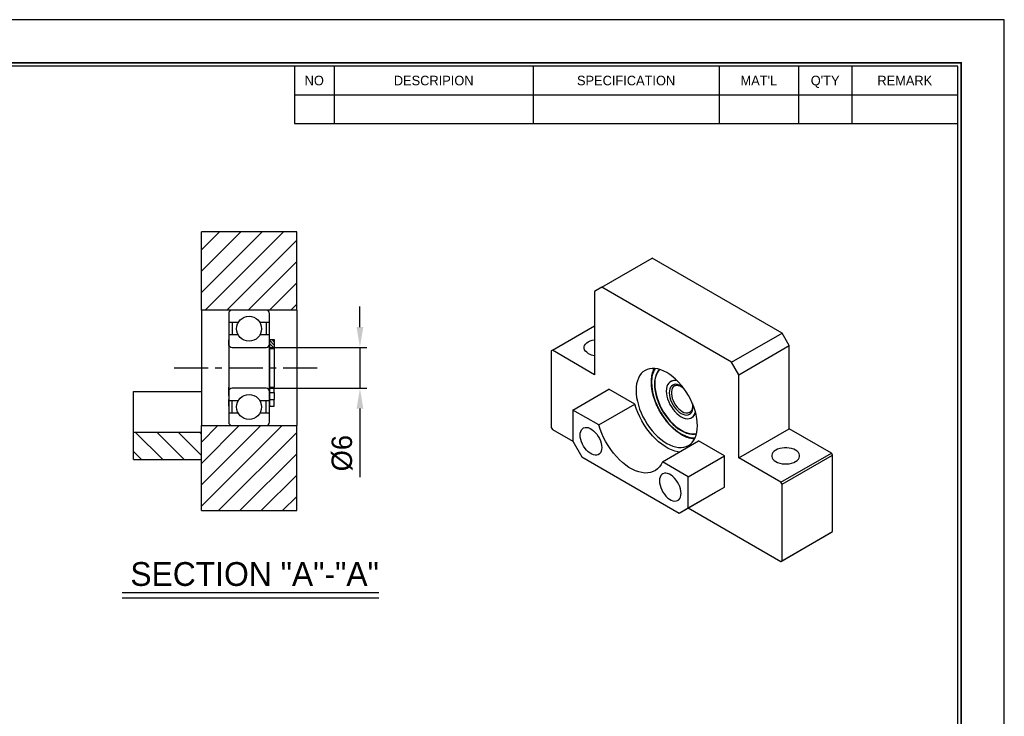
# Model space of a CAD drawing. Header units: millimetres. Extents: x 1162 to 1452, y 862 to 1067.
# Tile 3 of 3: x 1307 to 1452, y 965 to 1067. Entities that reach past the tile are written whole.
import ezdxf
from ezdxf.enums import TextEntityAlignment as Align

# ---------------------------------------------------------------- set-up
doc = ezdxf.new("R2010")
doc.units = ezdxf.units.MM
doc.linetypes.add('CENTER', pattern=[2, 1.25, -0.25, 0.25, -0.25])
for name, color, linetype in [('S1', 1, 'CENTER'), ('Z5', 7, 'Continuous'), ('Z7', 7, 'Continuous')]:
    doc.layers.add(name, color=color, linetype=linetype)
doc.dimstyles.new('S3', dxfattribs={"dimtxt": 3, "dimasz": 3, "dimexe": 1, "dimexo": 0.5, "dimgap": 1, "dimtad": 1, "dimdec": 3, "dimzin": 11, "dimdsep": 46, "dimtxsty": 'Standard', "dimcen": 0, "dimclrd": 5, "dimclre": 5, "dimclrt": 3, "dimadec": 0, "dimazin": 0, "dimtp": 4e-09, "dimtfac": 0.7, "dimtdec": 3, "dimtmove": 0, "dimatfit": 3, "dimfxl": 1.25, "dimtolj": 1, "dimtzin": 11, "dimarcsym": 0})

# ---------------------------------------------------------------- blocks, each defined once
blk = doc.blocks.new('*D59')
at = {"color": 5, "lineweight": -2, "ltscale": 4}
for p, q in [((1357.49, 1022.14), (1357.49, 1025.14)), ((1344.19, 1019.14), (1358.49, 1019.14)), ((1357.49, 1019.14), (1357.49, 1013.14)), ((1344.19, 1013.14), (1358.49, 1013.14)), ((1357.49, 1010.14), (1357.49, 1000.04))]:
    blk.add_line(p, q, dxfattribs=at)
at = {"color": 5}
for points in [[(1356.99, 1022.14), (1357.99, 1022.14), (1357.49, 1019.14)], [(1357.99, 1010.14), (1356.99, 1010.14), (1357.49, 1013.14)]]:
    blk.add_solid(points, dxfattribs=at)
at = {"layer": 'Defpoints', "color": 0}
for p in [(1343.69, 1019.14), (1343.69, 1013.14), (1357.49, 1013.14)]:
    blk.add_point(p, dxfattribs=at)
at = {"color": 3, "insert": (1354.88, 1003.59), "char_height": 3, "attachment_point": 5, "rotation": 90}
blk.add_mtext('\\A1;%%C6', dxfattribs=at)
blk = doc.blocks.new('란표제')
at = {"layer": 'Z7', "color": 0}
for p, q in [((297, 210), (0, 210)), ((297, 0), (297, 210))]:
    blk.add_line(p, q, dxfattribs=at)
at = {"layer": 'Z7'}
for p, q in [((190, 203), (190, 194.34)), ((196, 203), (196, 194.34)), ((226, 203), (226, 194.34)), ((254, 203), (254, 194.34)), ((266, 203), (266, 194.34)), ((274, 203), (274, 194.34)), ((190, 198.67), (290, 198.67)), ((190, 194.34), (290, 194.34))]:
    blk.add_line(p, q, dxfattribs=at)
at = {"layer": 'Z7', "const_width": 0.25}
blk.add_lwpolyline([(290.5, 6.5), (290.5, 203.5), (10, 203.5), (10, 6.5)], close=True, dxfattribs=at)
at = {"layer": 'Z7'}
blk.add_lwpolyline([(290, 7), (290, 203), (10.5, 203), (10.5, 7)], close=True, dxfattribs=at)
at = {"layer": 'Z5', "ltscale": 0.5}
for tag, p, height in [('TITLE', (237.17, 24.41), 2.5), ('도번', (251.18, 15.64), 2.5), ('SCALE', (253.78, 9.55), 1.2), ('DATE', (277.02, 9.51), 1.2)]:
    blk.add_attdef(tag, p, '', height=height, dxfattribs=at)
at = {"layer": 'Z7'}
for s, p in [('NO', (193, 200.83)), ('DESCRIPION', (211, 200.83)), ('SPECIFICATION', (240, 200.83)), ("MAT'L", (260, 200.83)), ("Q'TY", (270, 200.83)), ('REMARK', (282, 200.83))]:
    blk.add_text(s, height=1.444, dxfattribs=at).set_placement(p, align=Align.MIDDLE_CENTER)
for tag, p in [('필렛', (179.25, 10.9)), ('모따기', (179.25, 8.3))]:
    blk.add_attdef(tag, text='', height=1.15, dxfattribs=at).set_placement(p, align=Align.MIDDLE_LEFT)

msp = doc.modelspace()

# ---------------------------------------------------------------- hatches: boundary and pattern name
at = {"ltscale": 4, "transparency": 33554687}
h = msp.add_hatch(dxfattribs=at)
h.set_pattern_fill('ANSI31', color=5, scale=0.7, style=0)
h.set_pattern_definition([(45, (14776.1933, -15792.4372), (-1.57154482, 1.57154482), [])])
h.paths.add_polyline_path([(1338.6799, 1024.6425), (1343.6947, 1024.6425), (1348.1873, 1024.6425), (1348.1873, 1036.1425), (1334.1873, 1036.1425), (1334.1873, 1024.6425)])
h.paths.add_polyline_path([(1334.1873, 1007.6425), (1334.1873, 1006.6425), (1334.1873, 1002.6425), (1334.1873, 995.1425), (1348.1873, 995.1425), (1348.1873, 1007.6425), (1343.6873, 1007.6425), (1338.6873, 1007.6425)])
h = msp.add_hatch(dxfattribs=at)
h.set_pattern_fill('ANSI31', color=5, scale=0.1, angle=90, style=0)
h.set_pattern_definition([(135, (14776.1933, -15792.43722), (-0.224506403, -0.224506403), [])])
h.paths.add_polyline_path([(1344.8873, 1020.2925), (1344.1873, 1020.2925), (1344.1873, 1020.2425), (1344.1873, 1019.6426), (1344.1873, 1019.4425), (1344.1873, 1018.9925), (1344.8873, 1018.9925)])
h = msp.add_hatch(dxfattribs=at)
h.set_pattern_fill('ANSI31', color=5, scale=0.7, angle=90, style=0)
h.set_pattern_definition([(135, (14776.1933, -15792.4372), (-1.57154482, -1.57154482), [])])
h.paths.add_polyline_path([(1324.1873, 1006.6425), (1324.1873, 1002.6425), (1334.1873, 1002.6425), (1334.1873, 1006.6425)])

# ---------------------------------------------------------------- linework, layer by layer
for p, q in [((1334.1873, 1024.6425), (1334.1873, 1036.1425)), ((1348.1873, 1036.1425), (1334.1873, 1036.1425)), ((1348.1873, 1024.6425), (1348.1873, 1036.1425)), ((1393.0583, 1027.9937), (1400.4829, 1032.2798)), ((1419.5748, 1021.2583), (1400.4829, 1032.2798)), ((1393.0583, 1027.9937), (1391.9976, 1027.3812)), ((1391.9976, 1027.3812), (1391.9976, 1015.1331)), ((1412.1501, 1016.9722), (1393.0583, 1027.9937)), ((1348.1873, 1024.6425), (1334.1873, 1024.6425)), ((1334.1873, 1024.6425), (1334.1873, 1007.6425)), ((1338.1873, 1024.1426), (1338.1873, 1008.1426)), ((1343.6873, 1024.6426), (1338.6873, 1024.6426)), ((1344.1873, 1008.1426), (1344.1873, 1024.1426)), ((1348.1873, 1024.6425), (1348.1873, 1007.6425)), ((1339.5998, 1022.8091), (1338.1873, 1022.8091)), ((1338.6873, 1022.8091), (1338.6873, 1020.976)), ((1344.1873, 1022.8091), (1342.7748, 1022.8091)), ((1343.6873, 1022.8091), (1343.6873, 1020.976)), ((1339.5998, 1020.976), (1338.1873, 1020.976)), ((1344.1873, 1020.976), (1342.7748, 1020.976)), ((1385.7927, 1018.7151), (1391.9976, 1022.2971)), ((1412.1501, 1016.9722), (1419.5748, 1021.2583)), ((1420.6354, 1019.4212), (1419.5748, 1021.2583)), ((1344.1873, 1020.2925), (1344.8873, 1020.2925)), ((1344.1873, 1018.9925), (1344.1873, 1020.2925)), ((1344.1873, 1020.2425), (1344.1873, 1019.4425)), ((1344.8873, 1020.2925), (1344.8873, 1018.9925)), ((1338.6873, 1019.1426), (1343.6873, 1019.1426)), ((1344.1873, 1018.9925), (1344.8873, 1018.9925)), ((1344.1873, 1018.9925), (1344.1873, 1010.4925)), ((1344.8873, 1018.9925), (1344.8873, 1013.2926)), ((1385.7132, 1018.6691), (1385.6336, 1018.6232)), ((1385.6336, 1018.6232), (1385.6336, 1007.3549)), ((1385.7927, 1018.7151), (1385.7132, 1018.6691)), ((1391.9976, 1015.1331), (1385.7927, 1018.7151)), ((1413.2108, 1015.1351), (1420.6354, 1019.4212)), ((1420.6354, 1007.1731), (1420.6354, 1019.4212)), ((1413.2108, 1015.1351), (1412.1501, 1016.9722)), ((1413.2108, 1002.8869), (1413.2108, 1015.1351)), ((1403.241, 1014.153), (1403.1881, 1014.1225)), ((1324.1873, 1006.6425), (1324.1873, 1012.6425)), ((1324.1873, 1012.6425), (1334.1873, 1012.6425)), ((1343.6873, 1013.1426), (1338.6873, 1013.1426)), ((1344.1873, 1013.2926), (1344.8873, 1013.2926)), ((1344.1873, 1012.4925), (1344.8873, 1012.4925)), ((1344.8873, 1012.4925), (1344.8873, 1013.2926)), ((1344.8873, 1012.4925), (1344.8873, 1011.4925)), ((1388.8156, 1009.9283), (1394.1189, 1012.9898)), ((1397.9205, 1010.7953), (1394.1189, 1012.9898)), ((1339.5998, 1011.3091), (1338.1873, 1011.3091)), ((1338.6873, 1009.476), (1338.6873, 1011.3091)), ((1344.1873, 1011.3091), (1342.7748, 1011.3091)), ((1343.6873, 1009.476), (1343.6873, 1011.3091)), ((1344.1873, 1011.4925), (1344.8873, 1011.4925)), ((1344.8873, 1010.4925), (1344.8873, 1011.4925)), ((1392.6172, 1007.7337), (1397.9205, 1010.7953)), ((1339.5998, 1009.476), (1338.1873, 1009.476)), ((1344.1873, 1009.476), (1342.7748, 1009.476)), ((1344.1873, 1010.4925), (1344.8873, 1010.4925)), ((1388.8156, 1009.9283), (1388.8156, 1005.3353)), ((1392.6172, 1007.7337), (1388.8156, 1009.9283)), ((1406.2629, 1008.7963), (1406.3157, 1008.8268)), ((1334.1873, 1006.6425), (1324.1873, 1006.6425)), ((1324.1873, 1002.6425), (1324.1873, 1006.6425)), ((1334.1873, 1007.6425), (1348.1873, 1007.6425)), ((1334.1873, 995.1425), (1334.1873, 1007.6425)), ((1334.1873, 1002.6425), (1334.1873, 1006.6425)), ((1338.6873, 1007.6426), (1343.6873, 1007.6426)), ((1348.1873, 995.1425), (1348.1873, 1007.6425)), ((1385.6336, 1007.3549), (1385.7927, 1007.0794)), ((1385.7927, 1007.0794), (1388.8165, 1005.3338)), ((1413.2108, 1002.8869), (1420.6354, 1007.1731)), ((1426.8403, 1003.5911), (1420.6354, 1007.1731)), ((1388.8156, 1005.3353), (1390.1414, 1003.0389)), ((1401.9846, 1002.326), (1407.2879, 1005.3875)), ((1411.0895, 1003.193), (1407.2879, 1005.3875)), ((1419.4157, 999.305), (1426.8403, 1003.5911)), ((1426.9198, 1003.4533), (1426.8403, 1003.5911)), ((1324.1873, 1002.6425), (1334.1873, 1002.6425)), ((1390.1414, 1003.0389), (1404.4604, 994.7727)), ((1405.7862, 1000.1314), (1401.9846, 1002.326)), ((1405.7862, 1000.1314), (1411.0895, 1003.193)), ((1411.0895, 998.5999), (1411.0895, 1003.193)), ((1419.4157, 999.305), (1413.2108, 1002.8869)), ((1419.5748, 999.0294), (1426.9994, 1003.3155)), ((1426.9994, 1003.3155), (1426.9198, 1003.4533)), ((1426.9994, 992.0473), (1426.9994, 1003.3155)), ((1405.7862, 995.5384), (1405.7862, 1000.1314)), ((1419.4952, 999.1672), (1419.4157, 999.305)), ((1404.4604, 994.7727), (1409.7637, 997.8343)), ((1405.7862, 995.5384), (1411.0895, 998.5999)), ((1409.7637, 997.8343), (1411.0895, 998.5999)), ((1419.5748, 999.0294), (1419.4952, 999.1672)), ((1419.5748, 987.7611), (1419.5748, 999.0294)), ((1334.1873, 995.1425), (1348.1873, 995.1425)), ((1404.4604, 994.7727), (1405.7862, 995.5384)), ((1405.7855, 995.5378), (1419.4157, 987.6693)), ((1419.4157, 987.6693), (1426.8403, 991.9554)), ((1419.5748, 987.7611), (1426.9994, 992.0473)), ((1426.8403, 991.9554), (1426.9994, 992.0473)), ((1419.4157, 987.6693), (1419.5748, 987.7611))]:
    msp.add_line(p, q)
at = {"lineweight": -2}
for p, q in [((1338.1873, 1020.2925), (1338.1873, 1018.9925)), ((1338.1873, 1019.4425), (1338.1873, 1020.2425)), ((1338.1873, 1018.9925), (1338.1873, 1013.2926)), ((1338.1873, 1012.8426), (1338.1873, 1013.2926)), ((1338.1873, 1012.0425), (1338.1873, 1012.8425)), ((1338.1873, 1012.0425), (1338.1873, 1011.4925)), ((1338.1873, 1010.4925), (1338.1873, 1011.4925))]:
    msp.add_line(p, q, dxfattribs=at)
at = {"ltscale": 4}
for p, q in [((1322.5162, 983.0737), (1360.2683, 983.0737)), ((1322.5162, 982.2937), (1360.2683, 982.2937))]:
    msp.add_line(p, q, dxfattribs=at)
at = {"flags": 128}
for points in [[(1391.0695, 1018.2711), (1390.8384, 1018.4301), (1390.6587, 1018.6099), (1390.5357, 1018.8049), (1390.4733, 1019.0093), (1390.4733, 1019.2168), (1390.5357, 1019.4212), (1390.6587, 1019.6163), (1390.8384, 1019.796), (1391.0695, 1019.955), (1391.3449, 1020.0884), (1391.6563, 1020.1922), (1391.9941, 1020.2631), (1391.9976, 1020.2637)], [(1407.112, 1007.6325), (1407.0903, 1008.1553), (1407.0254, 1008.6981), (1406.9179, 1009.2556), (1406.7689, 1009.8226), (1406.5797, 1010.3936), (1406.3523, 1010.9631), (1406.0888, 1011.5255), (1405.7917, 1012.0755), (1405.4639, 1012.6078), (1405.1086, 1013.1172), (1404.7292, 1013.5989), (1404.3293, 1014.0482), (1403.9127, 1014.4607), (1403.4836, 1014.8326), (1403.046, 1015.1601), (1402.6042, 1015.4403), (1402.1624, 1015.6703), (1401.7248, 1015.8479), (1401.2957, 1015.9715), (1400.8791, 1016.0399), (1400.4792, 1016.0523), (1400.0998, 1016.0088), (1399.7445, 1015.9096), (1399.4167, 1015.7557), (1399.1196, 1015.5487), (1398.8561, 1015.2905), (1398.6287, 1014.9837), (1398.4395, 1014.6311), (1398.2905, 1014.2361), (1398.183, 1013.8027), (1398.1181, 1013.3348), (1398.0964, 1012.8371), (1398.1181, 1012.3144), (1398.183, 1011.7716), (1398.2905, 1011.214), (1398.4395, 1010.647), (1398.6287, 1010.076), (1398.8561, 1009.5066), (1399.1196, 1008.9441), (1399.4167, 1008.3941), (1399.7445, 1007.8618), (1400.0998, 1007.3524), (1400.4792, 1006.8707), (1400.8791, 1006.4215), (1401.2957, 1006.0089), (1401.7248, 1005.6371), (1402.1624, 1005.3095), (1402.6042, 1005.0294), (1403.046, 1004.7994), (1403.4836, 1004.6217), (1403.9127, 1004.4981), (1404.3293, 1004.4298), (1404.7292, 1004.4173), (1405.1086, 1004.4609), (1405.4639, 1004.5601), (1405.7917, 1004.7139), (1406.0888, 1004.9209), (1406.3523, 1005.1791), (1406.5797, 1005.486), (1406.7689, 1005.8386), (1406.9179, 1006.2335), (1407.0254, 1006.667), (1407.0903, 1007.1348), (1407.112, 1007.6325)], [(1401.5119, 1015.9157), (1401.3269, 1015.6873), (1401.1404, 1015.3723), (1400.9932, 1015.0145), (1400.8868, 1014.6177), (1400.8226, 1014.1863), (1400.8011, 1013.725), (1400.8226, 1013.2389), (1400.8868, 1012.7332), (1400.9932, 1012.2137), (1401.1404, 1011.6859), (1401.3269, 1011.1555), (1401.5506, 1010.6286), (1401.8091, 1010.1107), (1402.0996, 1009.6076), (1402.4188, 1009.1248), (1402.7633, 1008.6675), (1403.1293, 1008.2409), (1403.5128, 1007.8495), (1403.9096, 1007.4977), (1404.3153, 1007.1893), (1404.7255, 1006.9276), (1405.1357, 1006.7156), (1405.5415, 1006.5556), (1405.9382, 1006.4493), (1406.3217, 1006.398), (1406.6877, 1006.402), (1406.9775, 1006.448)], [(1400.3768, 1013.9699), (1400.3984, 1013.4574), (1400.463, 1012.9251), (1400.57, 1012.3782), (1400.7183, 1011.8221), (1400.9064, 1011.2625), (1401.1325, 1010.7048), (1401.3942, 1010.1546), (1401.6891, 1009.6174), (1402.0141, 1009.0985), (1402.3661, 1008.6031), (1402.7416, 1008.136), (1403.1368, 1007.702), (1403.5477, 1007.3053), (1403.9704, 1006.9499), (1404.4005, 1006.6394), (1404.8339, 1006.3767), (1405.2663, 1006.1645), (1405.6932, 1006.005), (1406.1105, 1005.8997), (1406.5141, 1005.8496), (1406.7727, 1005.8471)], [(1400.8539, 1013.7555), (1400.8754, 1013.2693), (1400.9397, 1012.7637), (1401.046, 1012.2442), (1401.1932, 1011.7163), (1401.3797, 1011.186), (1401.6034, 1010.6591), (1401.8619, 1010.1412), (1402.1524, 1009.6381), (1402.4716, 1009.1553), (1402.8161, 1008.698), (1403.1821, 1008.2714), (1403.5656, 1007.88), (1403.9624, 1007.5282), (1404.3681, 1007.2198), (1404.7783, 1006.9581), (1405.1886, 1006.7461), (1405.5943, 1006.5861), (1405.9911, 1006.4798), (1406.3746, 1006.4284), (1406.7406, 1006.4325), (1406.9824, 1006.468)], [(1404.1762, 1014.206), (1404.1129, 1014.2222), (1403.8223, 1014.2648), (1403.55, 1014.2503), (1403.3016, 1014.179), (1403.0823, 1014.0523), (1402.8963, 1013.8729), (1402.7477, 1013.6443), (1402.6392, 1013.3712), (1402.5733, 1013.0592), (1402.5512, 1012.7147), (1402.5733, 1012.3446), (1402.6392, 1011.9564), (1402.7477, 1011.5582), (1402.8963, 1011.1579), (1403.0823, 1010.7638), (1403.3016, 1010.3838), (1403.55, 1010.0258), (1403.8223, 1009.6969), (1404.1129, 1009.4039), (1404.4161, 1009.1528), (1404.7255, 1008.9486)], [(1404.9349, 1013.345), (1404.7255, 1013.4804), (1404.4517, 1013.6135), (1404.1847, 1013.6937), (1403.931, 1013.7188), (1403.6968, 1013.6882), (1403.488, 1013.6028), (1403.3097, 1013.4647), (1403.1662, 1013.2771), (1403.0611, 1013.0448), (1402.997, 1012.7734), (1402.9754, 1012.4697), (1402.997, 1012.1412), (1403.0611, 1011.7958), (1403.1662, 1011.4421), (1403.3097, 1011.0889), (1403.488, 1010.7448), (1403.6968, 1010.4183), (1403.931, 1010.1174), (1404.1847, 1009.8496), (1404.4517, 1009.6214), (1404.7255, 1009.4385), (1404.9993, 1009.3053), (1405.2663, 1009.2252), (1405.52, 1009.2001), (1405.7542, 1009.2306), (1405.963, 1009.316), (1406.1414, 1009.4542), (1406.2849, 1009.6418), (1406.39, 1009.8741), (1406.4541, 1010.1454), (1406.4756, 1010.4491), (1406.4631, 1010.6979)], [(1403.7542, 1013.4967), (1403.7141, 1013.4713), (1403.5527, 1013.325), (1403.4276, 1013.1304), (1403.3423, 1012.8926), (1403.2991, 1012.6183), (1403.2991, 1012.3149), (1403.3423, 1011.9906), (1403.4276, 1011.6544), (1403.5527, 1011.3153), (1403.7141, 1010.9827), (1403.9074, 1010.6656), (1404.1274, 1010.3726), (1404.368, 1010.1118), (1404.6228, 1009.8903), (1404.8846, 1009.7141)], [(1404.4596, 1003.7548), (1404.2567, 1003.7849), (1403.7954, 1003.8943), (1403.3233, 1004.0614), (1402.8446, 1004.2848), (1402.3638, 1004.5624), (1401.8851, 1004.8917), (1401.413, 1005.2696), (1400.9517, 1005.6928), (1400.5055, 1006.1573), (1400.0784, 1006.659), (1399.6744, 1007.1932), (1399.297, 1007.7552), (1398.9497, 1008.3397), (1398.6357, 1008.9416), (1398.3579, 1009.5552), (1398.1187, 1010.1749), (1397.9205, 1010.7953)], [(1404.7255, 1008.9486), (1405.035, 1008.7955), (1405.3381, 1008.6966), (1405.6288, 1008.654), (1405.9011, 1008.6685), (1406.1494, 1008.7399), (1406.3688, 1008.8665), (1406.5547, 1009.046), (1406.7034, 1009.2746), (1406.8118, 1009.5477), (1406.8293, 1009.6103)], [(1389.8763, 1006.254), (1389.898, 1006.5439), (1389.9625, 1006.8008), (1390.068, 1007.0177), (1390.2118, 1007.1888), (1390.3897, 1007.3093), (1390.5971, 1007.3759), (1390.8282, 1007.3869), (1391.0767, 1007.342), (1391.3359, 1007.2423), (1391.5987, 1007.0906), (1391.8578, 1006.8911), (1392.1064, 1006.6491), (1392.3375, 1006.3712), (1392.5448, 1006.0652), (1392.7228, 1005.7392), (1392.8665, 1005.4022), (1392.9721, 1005.0634), (1393.0366, 1004.732), (1393.0583, 1004.4171), (1393.0366, 1004.1272), (1392.9721, 1003.8703), (1392.8665, 1003.6533), (1392.7228, 1003.4823), (1392.5448, 1003.3618), (1392.3375, 1003.2951), (1392.1064, 1003.2841), (1391.8578, 1003.3291), (1391.5987, 1003.4287), (1391.3359, 1003.5804), (1391.0767, 1003.78), (1390.8282, 1004.022), (1390.5971, 1004.2998), (1390.3897, 1004.6059), (1390.2118, 1004.9319), (1390.068, 1005.2689), (1389.9625, 1005.6077), (1389.898, 1005.9391), (1389.8763, 1006.254)], [(1401.9846, 1002.326), (1401.7864, 1001.9346), (1401.5472, 1001.5909), (1401.2694, 1001.2981), (1400.9554, 1001.0588), (1400.6081, 1000.8752), (1400.2307, 1000.749), (1399.8267, 1000.6813), (1399.3996, 1000.6727), (1398.9534, 1000.7233), (1398.4921, 1000.8327), (1398.02, 1000.9999), (1397.5413, 1001.2233), (1397.0605, 1001.5009), (1396.5818, 1001.8301), (1396.1097, 1002.2081), (1395.6484, 1002.6312), (1395.2022, 1003.0958), (1394.7751, 1003.5974), (1394.3711, 1004.1317), (1393.9937, 1004.6937), (1393.6464, 1005.2782), (1393.3324, 1005.88), (1393.0546, 1006.4936), (1392.8154, 1007.1134), (1392.6172, 1007.7337)], [(1418.6467, 1002.3512), (1418.9221, 1002.2178), (1419.2334, 1002.114), (1419.5713, 1002.043), (1419.9253, 1002.007), (1420.2849, 1002.007), (1420.6389, 1002.043), (1420.9767, 1002.114), (1421.2881, 1002.2178), (1421.5635, 1002.3512), (1421.7946, 1002.5102), (1421.9744, 1002.6899), (1422.0973, 1002.8849), (1422.1597, 1003.0893), (1422.1597, 1003.2969), (1422.0973, 1003.5013), (1421.9744, 1003.6963), (1421.7946, 1003.876), (1421.5635, 1004.035), (1421.2881, 1004.1684), (1420.9767, 1004.2722), (1420.6389, 1004.3432), (1420.2849, 1004.3792), (1419.9253, 1004.3792), (1419.5713, 1004.3432), (1419.2334, 1004.2722), (1418.9221, 1004.1684), (1418.6467, 1004.035), (1418.4156, 1003.876), (1418.2358, 1003.6963), (1418.1129, 1003.5013), (1418.0504, 1003.2969), (1418.0504, 1003.0893), (1418.1129, 1002.8849), (1418.2358, 1002.6899), (1418.4156, 1002.5102), (1418.6467, 1002.3512)], [(1404.7255, 997.6817), (1404.7038, 997.9966), (1404.6393, 998.328), (1404.5338, 998.6668), (1404.39, 999.0038), (1404.2121, 999.3298), (1404.0047, 999.6359), (1403.7736, 999.9137), (1403.5251, 1000.1557), (1403.2659, 1000.3553), (1403.0031, 1000.5069), (1402.744, 1000.6066), (1402.4954, 1000.6516), (1402.2643, 1000.6406), (1402.057, 1000.5739), (1401.879, 1000.4534), (1401.7353, 1000.2823), (1401.6297, 1000.0654), (1401.5652, 999.8085), (1401.5435, 999.5186), (1401.5652, 999.2037), (1401.6297, 998.8723), (1401.7353, 998.5335), (1401.879, 998.1965), (1402.057, 997.8705), (1402.2643, 997.5645), (1402.4954, 997.2866), (1402.744, 997.0446), (1403.0031, 996.8451), (1403.2659, 996.6934), (1403.5251, 996.5937), (1403.7736, 996.5487), (1404.0047, 996.5598), (1404.2121, 996.6264), (1404.39, 996.7469), (1404.5338, 996.918), (1404.6393, 997.1349), (1404.7038, 997.3918), (1404.7255, 997.6817)]]:
    msp.add_lwpolyline(points, dxfattribs=at)
for centre in [(1341.1873, 1021.8926), (1341.1873, 1010.3926)]:
    msp.add_circle(centre, 1.8332)
for centre, radius, start, end in [((1338.6873, 1024.1426), 0.5, 90, 180), ((1343.6873, 1024.1426), 0.5, 0, 90), ((1338.6873, 1019.6426), 0.5, 180, 270), ((1343.6873, 1019.6426), 0.5, 270, 0), ((1392.3916, 1020.6963), 2.7621, 241.403584, 261.799645), ((1404.2851, 1014.1), 3.9105, 150.276219, 181.906693), ((1404.0404, 1013.937), 3.1916, 141.816691, 183.260108), ((1403.8213, 1013.0819), 1.2182, 75.861411, 118.448138), ((1338.6873, 1012.6426), 0.5, 90, 180), ((1343.6873, 1012.6426), 0.5, 0, 90), ((1405.5424, 1010.6139), 1.1146, 233.834956, 294.405182), ((1405.6783, 1009.8651), 1.2183, 301.547789, 344.131909), ((1338.6873, 1008.1426), 0.5, 180, 270), ((1343.6873, 1008.1426), 0.5, 270, 0)]:
    msp.add_arc(centre, radius, start, end)
for points, knots in [([(1400.7386, 1016.0302), (1400.7012, 1015.9588), (1400.6031, 1015.7718), (1400.4866, 1015.4285), (1400.3855, 1015.0079), (1400.3247, 1014.5517), (1400.3073, 1014.1447), (1400.3163, 1013.7234), (1400.3506, 1013.2939), (1400.4305, 1012.7697), (1400.5486, 1012.2354), (1400.7038, 1011.6956), (1400.8945, 1011.1548), (1401.1192, 1010.6175), (1401.3757, 1010.0882), (1401.6621, 1009.5714), (1401.9757, 1009.0714), (1402.3141, 1008.5924), (1402.6743, 1008.1384), (1403.0534, 1007.7134), (1403.4484, 1007.321), (1403.856, 1006.9646), (1404.273, 1006.6472), (1404.696, 1006.3717), (1405.1217, 1006.1408), (1405.5466, 1005.9564), (1405.9668, 1005.8224), (1406.3562, 1005.7385), (1406.5986, 1005.7245), (1406.708, 1005.7182)], [0, 0, 0, 0, 0.02347064, 0.06150075, 0.09977154, 0.13820417, 0.1777115, 0.19806707, 0.2366184, 0.2751534, 0.31366268, 0.35214501, 0.39060316, 0.42904207, 0.46746778, 0.50588687, 0.54430617, 0.58273111, 0.62116799, 0.65962389, 0.69810573, 0.73661992, 0.77517159, 0.81376325, 0.85239237, 0.89104763, 0.92969278, 0.96827259, 1, 1, 1, 1]), ([(1403.7561, 1013.496), (1403.8054, 1013.5207), (1403.9021, 1013.5694), (1404.0831, 1013.5923), (1404.2883, 1013.5746), (1404.5163, 1013.5083), (1404.7523, 1013.3935), (1404.9322, 1013.2841), (1405.0298, 1013.2019), (1405.0485, 1013.1861)], [0, 0, 0, 0, 0.163265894, 0.320158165, 0.487126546, 0.647523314, 0.805277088, 0.962528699, 1, 1, 1, 1]), ([(1406.3789, 1010.8939), (1406.3887, 1010.8281), (1406.4131, 1010.6625), (1406.4113, 1010.4202), (1406.3798, 1010.1739), (1406.3155, 1009.9638), (1406.223, 1009.7941), (1406.1197, 1009.6721), (1406.0374, 1009.6245), (1406.002, 1009.604)], [0, 0, 0, 0, 0.1023488, 0.25736795, 0.41171651, 0.56589754, 0.72100086, 0.87975233, 1, 1, 1, 1])]:
    msp.add_open_spline(points, degree=3, knots=knots)
at = {"layer": 'S1', "ltscale": 4}
msp.add_line((1330.1873, 1016.1425), (1352.1873, 1016.1425), dxfattribs=at)

# ---------------------------------------------------------------- block references
at = {"ltscale": 5, "xscale": 0.975804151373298, "yscale": 0.975804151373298, "zscale": 0.975804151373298}
msp.add_blockref('란표제', (1162.4439, 862.4274), dxfattribs=at)

# ---------------------------------------------------------------- texts
at = {"color": 3, "ltscale": 0.5, "insert": (1360.2752, 984.0175), "char_height": 3.5, "attachment_point": 9}
msp.add_mtext('\\A1;SECTION "A"-"A"', dxfattribs=at)

# ---------------------------------------------------------------- dimensions: what is measured, and where the dimension line sits
at = {"ltscale": 4}
dim = msp.add_linear_dim(base=(1357.4901, 1013.1426), p1=(1343.6873, 1019.1426), p2=(1343.6873, 1013.1426), angle=90, text='%%C<>', dimstyle='S3', dxfattribs=at)
dim.commit()
dim.dimension.update_dxf_attribs({"geometry": '*D59', "text_midpoint": (1354.8762, 1003.592)})

doc.saveas('drawing.dxf')
